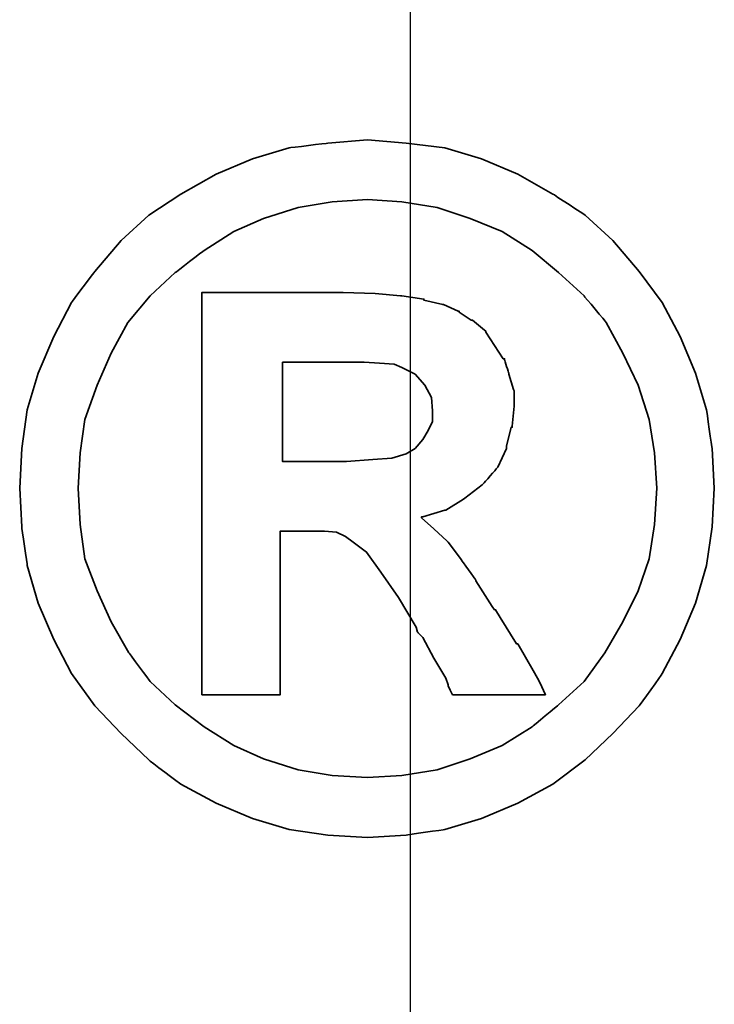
# Model space of a CAD drawing. Header units: millimetres. Extents: x -386 to 3135, y -1989 to 860.
# Tile 239 of 256: x -62.77 to -61.1, y -609.75 to -607.37. Entities that reach past the tile are written whole.
import ezdxf

# ---------------------------------------------------------------- set-up
doc = ezdxf.new("R2010")
doc.units = ezdxf.units.MM
doc.layers.get('0').update_dxf_attribs({"linetype": 'CONTINUOUS'})
doc.layers.add('DIM', color=4, linetype='CONTINUOUS')
doc.layers.add('layer 1', color=7, linetype='CONTINUOUS')

# ---------------------------------------------------------------- blocks, each defined once
blk = doc.blocks.new('TBI MOTION logo(完整正式版)')
at = {"layer": 'layer 1', "color": 22, "lineweight": 35}
for points, knots in [([(81.20634, 4.98624), (81.20634, 4.98624), (81.18649, 5.32862), (81.18649, 5.32862), (81.18649, 5.32862), (81.18649, 5.32862), (81.13886, 5.66206), (81.13886, 5.66206), (81.13886, 5.66206), (81.13886, 5.66206), (81.04359, 5.97764), (81.04359, 5.97764), (81.04359, 5.97764), (81.04359, 5.97764), (80.91061, 6.29124), (80.91061, 6.29124), (80.91061, 6.29124), (80.91061, 6.29124), (80.75778, 6.58697), (80.75778, 6.58697), (80.75778, 6.58697), (80.75778, 6.58697), (80.5593, 6.85294), (80.5593, 6.85294), (80.5593, 6.85294), (80.5593, 6.85294), (80.33105, 7.1189), (80.33105, 7.1189), (80.33105, 7.1189), (80.33105, 7.1189), (80.09287, 7.33921), (80.09287, 7.33921), (80.09287, 7.33921), (80.09287, 7.33921), (79.815, 7.51982), (79.815, 7.51982), (79.815, 7.51982), (79.815, 7.51982), (79.51133, 7.69051), (79.51133, 7.69051), (79.51133, 7.69051), (79.51133, 7.69051), (79.19773, 7.8235), (79.19773, 7.8235), (79.19773, 7.8235), (79.19773, 7.8235), (78.88215, 7.91877), (78.88215, 7.91877), (78.88215, 7.91877), (78.88215, 7.91877), (78.54871, 7.95846), (78.54871, 7.95846), (78.54871, 7.95846), (78.54871, 7.95846), (78.21526, 7.98625), (78.21526, 7.98625), (78.21526, 7.98625), (78.21526, 7.98625), (77.87388, 7.95846), (77.87388, 7.95846), (77.87388, 7.95846), (77.87388, 7.95846), (77.54044, 7.91877), (77.54044, 7.91877), (77.54044, 7.91877), (77.54044, 7.91877), (77.22485, 7.8235), (77.22485, 7.8235), (77.22485, 7.8235), (77.22485, 7.8235), (76.91027, 7.69051), (76.91027, 7.69051), (76.91027, 7.69051), (76.91027, 7.69051), (76.6056, 7.51982), (76.6056, 7.51982), (76.6056, 7.51982), (76.6056, 7.51982), (76.32972, 7.33921), (76.32972, 7.33921), (76.32972, 7.33921), (76.32972, 7.33921), (76.09154, 7.1189), (76.09154, 7.1189), (76.09154, 7.1189), (76.09154, 7.1189), (75.86329, 6.85294), (75.86329, 6.85294), (75.86329, 6.85294), (75.86329, 6.85294), (75.66382, 6.58697), (75.66382, 6.58697), (75.66382, 6.58697), (75.66382, 6.58697), (75.51099, 6.29124), (75.51099, 6.29124), (75.51099, 6.29124), (75.51099, 6.29124), (75.37702, 5.97764), (75.37702, 5.97764), (75.37702, 5.97764), (75.37702, 5.97764), (75.28175, 5.66206), (75.28175, 5.66206), (75.28175, 5.66206), (75.28175, 5.66206), (75.23411, 5.32862), (75.23411, 5.32862), (75.23411, 5.32862), (75.23411, 5.32862), (75.21625, 4.98624), (75.21625, 4.98624), (75.21625, 4.98624), (75.21625, 4.98624), (75.23411, 4.6528), (75.23411, 4.6528), (75.23411, 4.6528), (75.23411, 4.6528), (75.28175, 4.32035), (75.28175, 4.32035), (75.28175, 4.32035), (75.28175, 4.32035), (75.37702, 3.99583), (75.37702, 3.99583), (75.37702, 3.99583), (75.37702, 3.99583), (75.51099, 3.68224), (75.51099, 3.68224), (75.51099, 3.68224), (75.51099, 3.68224), (75.66382, 3.38749), (75.66382, 3.38749), (75.66382, 3.38749), (75.66382, 3.38749), (75.86329, 3.10963), (75.86329, 3.10963), (75.86329, 3.10963), (75.86329, 3.10963), (76.09154, 2.87145), (76.09154, 2.87145), (76.09154, 2.87145), (76.09154, 2.87145), (76.32972, 2.6432), (76.32972, 2.6432), (76.32972, 2.6432), (76.32972, 2.6432), (76.6056, 2.43381), (76.6056, 2.43381), (76.6056, 2.43381), (76.6056, 2.43381), (76.91027, 2.27205), (76.91027, 2.27205), (76.91027, 2.27205), (76.91027, 2.27205), (77.22485, 2.13906), (77.22485, 2.13906), (77.22485, 2.13906), (77.22485, 2.13906), (77.54044, 2.0438), (77.54044, 2.0438), (77.54044, 2.0438), (77.54044, 2.0438), (77.87388, 1.99616), (77.87388, 1.99616), (77.87388, 1.99616), (77.87388, 1.99616), (78.21526, 1.97631), (78.21526, 1.97631), (78.21526, 1.97631), (78.21526, 1.97631), (78.54871, 1.99616), (78.54871, 1.99616), (78.54871, 1.99616), (78.54871, 1.99616), (78.88215, 2.0438), (78.88215, 2.0438), (78.88215, 2.0438), (78.88215, 2.0438), (79.19773, 2.13906), (79.19773, 2.13906), (79.19773, 2.13906), (79.19773, 2.13906), (79.51133, 2.27205), (79.51133, 2.27205), (79.51133, 2.27205), (79.51133, 2.27205), (79.815, 2.43381), (79.815, 2.43381), (79.815, 2.43381), (79.815, 2.43381), (80.09287, 2.6432), (80.09287, 2.6432), (80.09287, 2.6432), (80.09287, 2.6432), (80.33105, 2.87145), (80.33105, 2.87145), (80.33105, 2.87145), (80.33105, 2.87145), (80.5593, 3.10963), (80.5593, 3.10963), (80.5593, 3.10963), (80.5593, 3.10963), (80.75778, 3.38749), (80.75778, 3.38749), (80.75778, 3.38749), (80.75778, 3.38749), (80.91061, 3.68224), (80.91061, 3.68224), (80.91061, 3.68224), (80.91061, 3.68224), (81.04359, 3.99583), (81.04359, 3.99583), (81.04359, 3.99583), (81.04359, 3.99583), (81.13886, 4.32035), (81.13886, 4.32035), (81.13886, 4.32035), (81.13886, 4.32035), (81.18649, 4.6528), (81.18649, 4.6528), (81.18649, 4.6528), (81.18649, 4.6528), (81.20634, 4.98624), (81.20634, 4.98624)], [0, 0, 0, 0, 0.0178571, 0.0178571, 0.0178571, 0.0178572, 0.0357143, 0.0357143, 0.0357143, 0.0357143, 0.0535714, 0.0535714, 0.0535714, 0.0535714, 0.0714286, 0.0714286, 0.0714286, 0.0714286, 0.0892857, 0.0892857, 0.0892857, 0.0892857, 0.1071429, 0.1071429, 0.1071429, 0.1071429, 0.125, 0.125, 0.125, 0.125, 0.1428571, 0.1428571, 0.1428571, 0.1428572, 0.1607143, 0.1607143, 0.1607143, 0.1607143, 0.1785714, 0.1785714, 0.1785714, 0.1785714, 0.1964286, 0.1964286, 0.1964286, 0.1964286, 0.2142857, 0.2142857, 0.2142857, 0.2142857, 0.2321429, 0.2321429, 0.2321429, 0.2321429, 0.25, 0.25, 0.25, 0.25, 0.2678571, 0.2678571, 0.2678571, 0.2678572, 0.2857143, 0.2857143, 0.2857143, 0.2857143, 0.3035714, 0.3035714, 0.3035714, 0.3035714, 0.3214286, 0.3214286, 0.3214286, 0.3214286, 0.3392857, 0.3392857, 0.3392857, 0.3392857, 0.3571429, 0.3571429, 0.3571429, 0.3571429, 0.375, 0.375, 0.375, 0.375, 0.3928571, 0.3928571, 0.3928571, 0.3928572, 0.4107143, 0.4107143, 0.4107143, 0.4107143, 0.4285714, 0.4285714, 0.4285714, 0.4285714, 0.4464286, 0.4464286, 0.4464286, 0.4464286, 0.4642857, 0.4642857, 0.4642857, 0.4642857, 0.4821429, 0.4821429, 0.4821429, 0.4821429, 0.5, 0.5, 0.5, 0.5, 0.5178571, 0.5178571, 0.5178571, 0.5178572, 0.5357143, 0.5357143, 0.5357143, 0.5357143, 0.5535714, 0.5535714, 0.5535714, 0.5535714, 0.5714286, 0.5714286, 0.5714286, 0.5714286, 0.5892857, 0.5892857, 0.5892857, 0.5892857, 0.6071429, 0.6071429, 0.6071429, 0.6071429, 0.625, 0.625, 0.625, 0.625, 0.6428571, 0.6428571, 0.6428571, 0.6428572, 0.6607143, 0.6607143, 0.6607143, 0.6607143, 0.6785714, 0.6785714, 0.6785714, 0.6785714, 0.6964286, 0.6964286, 0.6964286, 0.6964286, 0.7142857, 0.7142857, 0.7142857, 0.7142857, 0.7321429, 0.7321429, 0.7321429, 0.7321429, 0.75, 0.75, 0.75, 0.75, 0.7678571, 0.7678571, 0.7678571, 0.7678572, 0.7857143, 0.7857143, 0.7857143, 0.7857143, 0.8035714, 0.8035714, 0.8035714, 0.8035714, 0.8214286, 0.8214286, 0.8214286, 0.8214286, 0.8392857, 0.8392857, 0.8392857, 0.8392857, 0.8571429, 0.8571429, 0.8571429, 0.8571429, 0.875, 0.875, 0.875, 0.875, 0.8928571, 0.8928571, 0.8928571, 0.8928572, 0.9107143, 0.9107143, 0.9107143, 0.9107143, 0.9285714, 0.9285714, 0.9285714, 0.9285714, 0.9464286, 0.9464286, 0.9464286, 0.9464286, 0.9642857, 0.9642857, 0.9642857, 0.9642857, 0.9821429, 0.9821429, 0.9821429, 0.9821429, 1, 1, 1, 1]), ([(80.71014, 4.98624), (80.71014, 4.98624), (80.69129, 5.29091), (80.69129, 5.29091), (80.69129, 5.29091), (80.69129, 5.29091), (80.64464, 5.57672), (80.64464, 5.57672), (80.64464, 5.57672), (80.64464, 5.57672), (80.54937, 5.87245), (80.54937, 5.87245), (80.54937, 5.87245), (80.54937, 5.87245), (80.41639, 6.14833), (80.41639, 6.14833), (80.41639, 6.14833), (80.41639, 6.14833), (80.27349, 6.41429), (80.27349, 6.41429), (80.27349, 6.41429), (80.27349, 6.41429), (80.08295, 6.64255), (80.08295, 6.64255), (80.08295, 6.64255), (80.08295, 6.64255), (79.86264, 6.84301), (79.86264, 6.84301), (79.86264, 6.84301), (79.86264, 6.84301), (79.63439, 7.03355), (79.63439, 7.03355), (79.63439, 7.03355), (79.63439, 7.03355), (79.37835, 7.1963), (79.37835, 7.1963), (79.37835, 7.1963), (79.37835, 7.1963), (79.10246, 7.30944), (79.10246, 7.30944), (79.10246, 7.30944), (79.10246, 7.30944), (78.81665, 7.40471), (78.81665, 7.40471), (78.81665, 7.40471), (78.81665, 7.40471), (78.511, 7.45234), (78.511, 7.45234), (78.511, 7.45234), (78.511, 7.45234), (78.21526, 7.47219), (78.21526, 7.47219), (78.21526, 7.47219), (78.21526, 7.47219), (77.9106, 7.45234), (77.9106, 7.45234), (77.9106, 7.45234), (77.9106, 7.45234), (77.61685, 7.40471), (77.61685, 7.40471), (77.61685, 7.40471), (77.61685, 7.40471), (77.32012, 7.30944), (77.32012, 7.30944), (77.32012, 7.30944), (77.32012, 7.30944), (77.06309, 7.1963), (77.06309, 7.1963), (77.06309, 7.1963), (77.06309, 7.1963), (76.80606, 7.03355), (76.80606, 7.03355), (76.80606, 7.03355), (76.80606, 7.03355), (76.55797, 6.84301), (76.55797, 6.84301), (76.55797, 6.84301), (76.55797, 6.84301), (76.34063, 6.64255), (76.34063, 6.64255), (76.34063, 6.64255), (76.34063, 6.64255), (76.1491, 6.41429), (76.1491, 6.41429), (76.1491, 6.41429), (76.1491, 6.41429), (76.0062, 6.14833), (76.0062, 6.14833), (76.0062, 6.14833), (76.0062, 6.14833), (75.88314, 5.87245), (75.88314, 5.87245), (75.88314, 5.87245), (75.88314, 5.87245), (75.77794, 5.57672), (75.77794, 5.57672), (75.77794, 5.57672), (75.77794, 5.57672), (75.73924, 5.29091), (75.73924, 5.29091), (75.73924, 5.29091), (75.73924, 5.29091), (75.72039, 4.98624), (75.72039, 4.98624), (75.72039, 4.98624), (75.72039, 4.98624), (75.73924, 4.67165), (75.73924, 4.67165), (75.73924, 4.67165), (75.73924, 4.67165), (75.77794, 4.37791), (75.77794, 4.37791), (75.77794, 4.37791), (75.77794, 4.37791), (75.88314, 4.10102), (75.88314, 4.10102), (75.88314, 4.10102), (75.88314, 4.10102), (76.0062, 3.83407), (76.0062, 3.83407), (76.0062, 3.83407), (76.0062, 3.83407), (76.15902, 3.56811), (76.15902, 3.56811), (76.15902, 3.56811), (76.15902, 3.56811), (76.34063, 3.32001), (76.34063, 3.32001), (76.34063, 3.32001), (76.34063, 3.32001), (76.55797, 3.11955), (76.55797, 3.11955), (76.55797, 3.11955), (76.55797, 3.11955), (76.80606, 2.92901), (76.80606, 2.92901), (76.80606, 2.92901), (76.80606, 2.92901), (77.06309, 2.76725), (77.06309, 2.76725), (77.06309, 2.76725), (77.06309, 2.76725), (77.32012, 2.65412), (77.32012, 2.65412), (77.32012, 2.65412), (77.32012, 2.65412), (77.61685, 2.55786), (77.61685, 2.55786), (77.61685, 2.55786), (77.61685, 2.55786), (77.9106, 2.51022), (77.9106, 2.51022), (77.9106, 2.51022), (77.9106, 2.51022), (78.21526, 2.49137), (78.21526, 2.49137), (78.21526, 2.49137), (78.21526, 2.49137), (78.511, 2.51022), (78.511, 2.51022), (78.511, 2.51022), (78.511, 2.51022), (78.81665, 2.55786), (78.81665, 2.55786), (78.81665, 2.55786), (78.81665, 2.55786), (79.10246, 2.65412), (79.10246, 2.65412), (79.10246, 2.65412), (79.10246, 2.65412), (79.37835, 2.76725), (79.37835, 2.76725), (79.37835, 2.76725), (79.37835, 2.76725), (79.63439, 2.92901), (79.63439, 2.92901), (79.63439, 2.92901), (79.63439, 2.92901), (79.86264, 3.11955), (79.86264, 3.11955), (79.86264, 3.11955), (79.86264, 3.11955), (80.08295, 3.32001), (80.08295, 3.32001), (80.08295, 3.32001), (80.08295, 3.32001), (80.26356, 3.56811), (80.26356, 3.56811), (80.26356, 3.56811), (80.26356, 3.56811), (80.41639, 3.83407), (80.41639, 3.83407), (80.41639, 3.83407), (80.41639, 3.83407), (80.54937, 4.10102), (80.54937, 4.10102), (80.54937, 4.10102), (80.54937, 4.10102), (80.64464, 4.37791), (80.64464, 4.37791), (80.64464, 4.37791), (80.64464, 4.37791), (80.69129, 4.67165), (80.69129, 4.67165), (80.69129, 4.67165), (80.69129, 4.67165), (80.71014, 4.98624), (80.71014, 4.98624)], [0, 0, 0, 0, 0.0192308, 0.0192308, 0.0192308, 0.0192308, 0.0384615, 0.0384615, 0.0384615, 0.0384615, 0.0576923, 0.0576923, 0.0576923, 0.0576923, 0.0769231, 0.0769231, 0.0769231, 0.0769231, 0.0961538, 0.0961538, 0.0961538, 0.0961539, 0.1153846, 0.1153846, 0.1153846, 0.1153846, 0.1346154, 0.1346154, 0.1346154, 0.1346154, 0.1538462, 0.1538462, 0.1538462, 0.1538462, 0.1730769, 0.1730769, 0.1730769, 0.1730769, 0.1923077, 0.1923077, 0.1923077, 0.1923077, 0.2115385, 0.2115385, 0.2115385, 0.2115385, 0.2307692, 0.2307692, 0.2307692, 0.2307692, 0.25, 0.25, 0.25, 0.25, 0.2692308, 0.2692308, 0.2692308, 0.2692308, 0.2884615, 0.2884615, 0.2884615, 0.2884615, 0.3076923, 0.3076923, 0.3076923, 0.3076923, 0.3269231, 0.3269231, 0.3269231, 0.3269231, 0.3461538, 0.3461538, 0.3461538, 0.3461539, 0.3653846, 0.3653846, 0.3653846, 0.3653846, 0.3846154, 0.3846154, 0.3846154, 0.3846154, 0.4038462, 0.4038462, 0.4038462, 0.4038462, 0.4230769, 0.4230769, 0.4230769, 0.4230769, 0.4423077, 0.4423077, 0.4423077, 0.4423077, 0.4615385, 0.4615385, 0.4615385, 0.4615385, 0.4807692, 0.4807692, 0.4807692, 0.4807692, 0.5, 0.5, 0.5, 0.5, 0.5192308, 0.5192308, 0.5192308, 0.5192308, 0.5384615, 0.5384615, 0.5384615, 0.5384615, 0.5576923, 0.5576923, 0.5576923, 0.5576923, 0.5769231, 0.5769231, 0.5769231, 0.5769231, 0.5961538, 0.5961538, 0.5961538, 0.5961539, 0.6153846, 0.6153846, 0.6153846, 0.6153846, 0.6346154, 0.6346154, 0.6346154, 0.6346154, 0.6538462, 0.6538462, 0.6538462, 0.6538462, 0.6730769, 0.6730769, 0.6730769, 0.6730769, 0.6923077, 0.6923077, 0.6923077, 0.6923077, 0.7115385, 0.7115385, 0.7115385, 0.7115385, 0.7307692, 0.7307692, 0.7307692, 0.7307692, 0.75, 0.75, 0.75, 0.75, 0.7692308, 0.7692308, 0.7692308, 0.7692308, 0.7884615, 0.7884615, 0.7884615, 0.7884615, 0.8076923, 0.8076923, 0.8076923, 0.8076923, 0.8269231, 0.8269231, 0.8269231, 0.8269231, 0.8461538, 0.8461538, 0.8461538, 0.8461539, 0.8653846, 0.8653846, 0.8653846, 0.8653846, 0.8846154, 0.8846154, 0.8846154, 0.8846154, 0.9038462, 0.9038462, 0.9038462, 0.9038462, 0.9230769, 0.9230769, 0.9230769, 0.9230769, 0.9423077, 0.9423077, 0.9423077, 0.9423077, 0.9615385, 0.9615385, 0.9615385, 0.9615385, 0.9807692, 0.9807692, 0.9807692, 0.9807692, 1, 1, 1, 1]), ([(76.78721, 3.2823), (76.78721, 3.2823), (76.78721, 3.32001), (76.78721, 3.32001), (76.78721, 3.32001), (76.78721, 3.32001), (76.78721, 3.42422), (76.78721, 3.42422), (76.78721, 3.42422), (76.78721, 3.42422), (76.78721, 3.59689), (76.78721, 3.59689), (76.78721, 3.59689), (76.78721, 3.59689), (76.78721, 3.80529), (76.78721, 3.80529), (76.78721, 3.80529), (76.78721, 3.80529), (76.78721, 4.0524), (76.78721, 4.0524), (76.78721, 4.0524), (76.78721, 4.0524), (76.78721, 4.32035), (76.78721, 4.32035), (76.78721, 4.32035), (76.78721, 4.32035), (76.78721, 4.92868), (76.78721, 4.92868), (76.78721, 4.92868), (76.78721, 4.92868), (76.78721, 5.53801), (76.78721, 5.53801), (76.78721, 5.53801), (76.78721, 5.53801), (76.78721, 5.82482), (76.78721, 5.82482), (76.78721, 5.82482), (76.78721, 5.82482), (76.78721, 6.07291), (76.78721, 6.07291), (76.78721, 6.07291), (76.78721, 6.07291), (76.78721, 6.30017), (76.78721, 6.30017), (76.78721, 6.30017), (76.78721, 6.30017), (76.78721, 6.45399), (76.78721, 6.45399), (76.78721, 6.45399), (76.78721, 6.45399), (76.78721, 6.5572), (76.78721, 6.5572), (76.78721, 6.5572), (76.78721, 6.5572), (76.78721, 6.59689), (76.78721, 6.59689), (76.78721, 6.59689), (76.78721, 6.59689), (76.78721, 6.67232), (76.78721, 6.67232), (76.78721, 6.67232), (76.78721, 6.67232), (76.8537, 6.67232), (76.8537, 6.67232), (76.8537, 6.67232), (76.8537, 6.67232), (76.87355, 6.67232), (76.87355, 6.67232), (76.87355, 6.67232), (76.87355, 6.67232), (76.91027, 6.67232), (76.91027, 6.67232), (76.91027, 6.67232), (76.91027, 6.67232), (77.04424, 6.67232), (77.04424, 6.67232), (77.04424, 6.67232), (77.04424, 6.67232), (77.22485, 6.67232), (77.22485, 6.67232), (77.22485, 6.67232), (77.22485, 6.67232), (77.43524, 6.67232), (77.43524, 6.67232), (77.43524, 6.67232), (77.43524, 6.67232), (77.65357, 6.67232), (77.65357, 6.67232), (77.65357, 6.67232), (77.65357, 6.67232), (77.82625, 6.67232), (77.82625, 6.67232), (77.82625, 6.67232), (77.82625, 6.67232), (77.94037, 6.67232), (77.94037, 6.67232), (77.94037, 6.67232), (77.94037, 6.67232), (77.97709, 6.67232), (77.97709, 6.67232), (77.97709, 6.67232), (77.97709, 6.67232), (77.99694, 6.67232), (77.99694, 6.67232), (77.99694, 6.67232), (77.99694, 6.67232), (78.00686, 6.67232), (78.00686, 6.67232), (78.00686, 6.67232), (78.00686, 6.67232), (78.28275, 6.6624), (78.28275, 6.6624), (78.28275, 6.6624), (78.28275, 6.6624), (78.50107, 6.64255), (78.50107, 6.64255), (78.50107, 6.64255), (78.50107, 6.64255), (78.511, 6.64255), (78.511, 6.64255), (78.511, 6.64255), (78.511, 6.64255), (78.70154, 6.61476), (78.70154, 6.61476), (78.70154, 6.61476), (78.70154, 6.61476), (78.70154, 6.60483), (78.70154, 6.60483), (78.70154, 6.60483), (78.70154, 6.60483), (78.86429, 6.56713), (78.86429, 6.56713), (78.86429, 6.56713), (78.86429, 6.56713), (78.87223, 6.56713), (78.87223, 6.56713), (78.87223, 6.56713), (78.87223, 6.56713), (78.99727, 6.51056), (78.99727, 6.51056), (78.99727, 6.51056), (78.99727, 6.51056), (79.00719, 6.51056), (79.00719, 6.51056), (79.00719, 6.51056), (79.00719, 6.51056), (79.00719, 6.50162), (79.00719, 6.50162), (79.00719, 6.50162), (79.00719, 6.50162), (79.1104, 6.43415), (79.1104, 6.43415), (79.1104, 6.43415), (79.1104, 6.43415), (79.12132, 6.43415), (79.12132, 6.43415), (79.12132, 6.43415), (79.12132, 6.43415), (79.22552, 6.34781), (79.22552, 6.34781), (79.22552, 6.34781), (79.22552, 6.34781), (79.23544, 6.33888), (79.23544, 6.33888), (79.23544, 6.33888), (79.23544, 6.33888), (79.23544, 6.32895), (79.23544, 6.32895), (79.23544, 6.32895), (79.23544, 6.32895), (79.31087, 6.21483), (79.31087, 6.21483), (79.31087, 6.21483), (79.31087, 6.21483), (79.38629, 6.1007), (79.38629, 6.1007), (79.38629, 6.1007), (79.38629, 6.1007), (79.3972, 6.1007), (79.3972, 6.1007), (79.3972, 6.1007), (79.3972, 6.1007), (79.3972, 6.09078), (79.3972, 6.09078), (79.3972, 6.09078), (79.3972, 6.09078), (79.43392, 5.97764), (79.43392, 5.97764), (79.43392, 5.97764), (79.43392, 5.97764), (79.43392, 5.96772), (79.43392, 5.96772), (79.43392, 5.96772), (79.43392, 5.96772), (79.47362, 5.83474), (79.47362, 5.83474), (79.47362, 5.83474), (79.47362, 5.83474), (79.48156, 5.82482), (79.48156, 5.82482), (79.48156, 5.82482), (79.48156, 5.82482), (79.48156, 5.69977), (79.48156, 5.69977), (79.48156, 5.69977), (79.48156, 5.69977), (79.48156, 5.69183), (79.48156, 5.69183), (79.48156, 5.69183), (79.48156, 5.69183), (79.4637, 5.51915), (79.4637, 5.51915), (79.4637, 5.51915), (79.4637, 5.51915), (79.4637, 5.51122), (79.4637, 5.51122), (79.4637, 5.51122), (79.4637, 5.51122), (79.45377, 5.51122), (79.45377, 5.51122), (79.45377, 5.51122), (79.45377, 5.51122), (79.41507, 5.34847), (79.41507, 5.34847), (79.41507, 5.34847), (79.41507, 5.34847), (79.41507, 5.33854), (79.41507, 5.33854), (79.41507, 5.33854), (79.41507, 5.33854), (79.41507, 5.32862), (79.41507, 5.32862), (79.41507, 5.32862), (79.41507, 5.32862), (79.33865, 5.16785), (79.33865, 5.16785), (79.33865, 5.16785), (79.33865, 5.16785), (79.33071, 5.15693), (79.33071, 5.15693), (79.33071, 5.15693), (79.33071, 5.15693), (79.2156, 5.02495), (79.2156, 5.02495), (79.2156, 5.02495), (79.2156, 5.02495), (79.20567, 5.01502), (79.20567, 5.01502), (79.20567, 5.01502), (79.20567, 5.01502), (79.05483, 4.89991), (79.05483, 4.89991), (79.05483, 4.89991), (79.05483, 4.89991), (79.04491, 4.89197), (79.04491, 4.89197), (79.04491, 4.89197), (79.04491, 4.89197), (78.89208, 4.7967), (78.89208, 4.7967), (78.89208, 4.7967), (78.89208, 4.7967), (78.88215, 4.7967), (78.88215, 4.7967), (78.88215, 4.7967), (78.88215, 4.7967), (78.69161, 4.73913), (78.69161, 4.73913), (78.69161, 4.73913), (78.69161, 4.73913), (78.68169, 4.73913), (78.68169, 4.73913), (78.68169, 4.73913), (78.68169, 4.73913), (78.68169, 4.72921), (78.68169, 4.72921), (78.68169, 4.72921), (78.68169, 4.72921), (78.78688, 4.63394), (78.78688, 4.63394), (78.78688, 4.63394), (78.78688, 4.63394), (78.902, 4.52875), (78.902, 4.52875), (78.902, 4.52875), (78.902, 4.52875), (78.91093, 4.52081), (78.91093, 4.52081), (78.91093, 4.52081), (78.91093, 4.52081), (79.02506, 4.36798), (79.02506, 4.36798), (79.02506, 4.36798), (79.02506, 4.36798), (79.1501, 4.1953), (79.1501, 4.1953), (79.1501, 4.1953), (79.1501, 4.1953), (79.1501, 4.18736), (79.1501, 4.18736), (79.1501, 4.18736), (79.1501, 4.18736), (79.29201, 3.96705), (79.29201, 3.96705), (79.29201, 3.96705), (79.29201, 3.96705), (79.31087, 3.93828), (79.31087, 3.93828), (79.31087, 3.93828), (79.31087, 3.93828), (79.32079, 3.93828), (79.32079, 3.93828), (79.32079, 3.93828), (79.32079, 3.93828), (79.3585, 3.87178), (79.3585, 3.87178), (79.3585, 3.87178), (79.3585, 3.87178), (79.50141, 3.64353), (79.50141, 3.64353), (79.50141, 3.64353), (79.50141, 3.64353), (79.51133, 3.64353), (79.51133, 3.64353), (79.51133, 3.64353), (79.51133, 3.64353), (79.64431, 3.41528), (79.64431, 3.41528), (79.64431, 3.41528), (79.64431, 3.41528), (79.68202, 3.3478), (79.68202, 3.3478), (79.68202, 3.3478), (79.68202, 3.3478), (79.70187, 3.31009), (79.70187, 3.31009), (79.70187, 3.31009), (79.70187, 3.31009), (79.7495, 3.2049), (79.7495, 3.2049), (79.7495, 3.2049), (79.7495, 3.2049), (79.64431, 3.2049), (79.64431, 3.2049), (79.64431, 3.2049), (79.64431, 3.2049), (79.62546, 3.2049), (79.62546, 3.2049), (79.62546, 3.2049), (79.62546, 3.2049), (79.53912, 3.2049), (79.53912, 3.2049), (79.53912, 3.2049), (79.53912, 3.2049), (79.31087, 3.2049), (79.31087, 3.2049), (79.31087, 3.2049), (79.31087, 3.2049), (79.08262, 3.2049), (79.08262, 3.2049), (79.08262, 3.2049), (79.08262, 3.2049), (79.00719, 3.2049), (79.00719, 3.2049), (79.00719, 3.2049), (79.00719, 3.2049), (78.98735, 3.2049), (78.98735, 3.2049), (78.98735, 3.2049), (78.98735, 3.2049), (78.94964, 3.2049), (78.94964, 3.2049), (78.94964, 3.2049), (78.94964, 3.2049), (78.92979, 3.24459), (78.92979, 3.24459), (78.92979, 3.24459), (78.92979, 3.24459), (78.91093, 3.2823), (78.91093, 3.2823), (78.91093, 3.2823), (78.91093, 3.2823), (78.91093, 3.29223), (78.91093, 3.29223), (78.91093, 3.29223), (78.91093, 3.29223), (78.89208, 3.3478), (78.89208, 3.3478), (78.89208, 3.3478), (78.89208, 3.3478), (78.78688, 3.52048), (78.78688, 3.52048), (78.78688, 3.52048), (78.78688, 3.52048), (78.69161, 3.7001), (78.69161, 3.7001), (78.69161, 3.7001), (78.69161, 3.7001), (78.6539, 3.7388), (78.6539, 3.7388), (78.6539, 3.7388), (78.6539, 3.7388), (78.64398, 3.74873), (78.64398, 3.74873), (78.64398, 3.74873), (78.64398, 3.74873), (78.64398, 3.75766), (78.64398, 3.75766), (78.64398, 3.75766), (78.64398, 3.75766), (78.63405, 3.78644), (78.63405, 3.78644), (78.63405, 3.78644), (78.63405, 3.78644), (78.48321, 4.04347), (78.48321, 4.04347), (78.48321, 4.04347), (78.48321, 4.04347), (78.33038, 4.2618), (78.33038, 4.2618), (78.33038, 4.2618), (78.33038, 4.2618), (78.20732, 4.43447), (78.20732, 4.43447), (78.20732, 4.43447), (78.20732, 4.43447), (78.09221, 4.52081), (78.09221, 4.52081), (78.09221, 4.52081), (78.09221, 4.52081), (78.02472, 4.56845), (78.02472, 4.56845), (78.02472, 4.56845), (78.02472, 4.56845), (77.9493, 4.60616), (77.9493, 4.60616), (77.9493, 4.60616), (77.9493, 4.60616), (77.8451, 4.61608), (77.8451, 4.61608), (77.8451, 4.61608), (77.8451, 4.61608), (77.71113, 4.61608), (77.71113, 4.61608), (77.71113, 4.61608), (77.71113, 4.61608), (77.69128, 4.61608), (77.69128, 4.61608), (77.69128, 4.61608), (77.69128, 4.61608), (77.67342, 4.61608), (77.67342, 4.61608), (77.67342, 4.61608), (77.67342, 4.61608), (77.5583, 4.61608), (77.5583, 4.61608), (77.5583, 4.61608), (77.5583, 4.61608), (77.46303, 4.61608), (77.46303, 4.61608), (77.46303, 4.61608), (77.46303, 4.61608), (77.46303, 4.54761), (77.46303, 4.54761), (77.46303, 4.54761), (77.46303, 4.54761), (77.46303, 4.47318), (77.46303, 4.47318), (77.46303, 4.47318), (77.46303, 4.47318), (77.46303, 4.24294), (77.46303, 4.24294), (77.46303, 4.24294), (77.46303, 4.24294), (77.46303, 3.99583), (77.46303, 3.99583), (77.46303, 3.99583), (77.46303, 3.99583), (77.46303, 3.72888), (77.46303, 3.72888), (77.46303, 3.72888), (77.46303, 3.72888), (77.46303, 3.51055), (77.46303, 3.51055), (77.46303, 3.51055), (77.46303, 3.51055), (77.46303, 3.42422), (77.46303, 3.42422), (77.46303, 3.42422), (77.46303, 3.42422), (77.46303, 3.35773), (77.46303, 3.35773), (77.46303, 3.35773), (77.46303, 3.35773), (77.46303, 3.30017), (77.46303, 3.30017), (77.46303, 3.30017), (77.46303, 3.30017), (77.46303, 3.2823), (77.46303, 3.2823), (77.46303, 3.2823), (77.46303, 3.2823), (77.46303, 3.2049), (77.46303, 3.2049), (77.46303, 3.2049), (77.46303, 3.2049), (77.39753, 3.2049), (77.39753, 3.2049), (77.39753, 3.2049), (77.39753, 3.2049), (77.37768, 3.2049), (77.37768, 3.2049), (77.37768, 3.2049), (77.37768, 3.2049), (77.32012, 3.2049), (77.32012, 3.2049), (77.32012, 3.2049), (77.32012, 3.2049), (77.12165, 3.2049), (77.12165, 3.2049), (77.12165, 3.2049), (77.12165, 3.2049), (76.94897, 3.2049), (76.94897, 3.2049), (76.94897, 3.2049), (76.94897, 3.2049), (76.8924, 3.2049), (76.8924, 3.2049), (76.8924, 3.2049), (76.8924, 3.2049), (76.8537, 3.2049), (76.8537, 3.2049), (76.8537, 3.2049), (76.8537, 3.2049), (76.78721, 3.2049), (76.78721, 3.2049), (76.78721, 3.2049), (76.78721, 3.2049), (76.78721, 3.2823), (76.78721, 3.2823)], [0, 0, 0, 0, 0.0074074, 0.0074074, 0.0074074, 0.0074074, 0.0148148, 0.0148148, 0.0148148, 0.0148148, 0.0222222, 0.0222222, 0.0222222, 0.0222222, 0.0296296, 0.0296296, 0.0296296, 0.0296296, 0.037037, 0.037037, 0.037037, 0.037037, 0.0444444, 0.0444444, 0.0444444, 0.0444445, 0.0518519, 0.0518519, 0.0518519, 0.0518519, 0.0592593, 0.0592593, 0.0592593, 0.0592593, 0.0666667, 0.0666667, 0.0666667, 0.0666667, 0.0740741, 0.0740741, 0.0740741, 0.0740741, 0.0814815, 0.0814815, 0.0814815, 0.0814815, 0.0888889, 0.0888889, 0.0888889, 0.0888889, 0.0962963, 0.0962963, 0.0962963, 0.0962963, 0.1037037, 0.1037037, 0.1037037, 0.1037037, 0.1111111, 0.1111111, 0.1111111, 0.1111111, 0.1185185, 0.1185185, 0.1185185, 0.1185185, 0.1259259, 0.1259259, 0.1259259, 0.1259259, 0.1333333, 0.1333333, 0.1333333, 0.1333333, 0.1407407, 0.1407407, 0.1407407, 0.1407408, 0.1481481, 0.1481481, 0.1481481, 0.1481482, 0.1555556, 0.1555556, 0.1555556, 0.1555556, 0.162963, 0.162963, 0.162963, 0.162963, 0.1703704, 0.1703704, 0.1703704, 0.1703704, 0.1777778, 0.1777778, 0.1777778, 0.1777778, 0.1851852, 0.1851852, 0.1851852, 0.1851852, 0.1925926, 0.1925926, 0.1925926, 0.1925926, 0.2, 0.2, 0.2, 0.2, 0.2074074, 0.2074074, 0.2074074, 0.2074074, 0.2148148, 0.2148148, 0.2148148, 0.2148148, 0.2222222, 0.2222222, 0.2222222, 0.2222222, 0.2296296, 0.2296296, 0.2296296, 0.2296296, 0.237037, 0.237037, 0.237037, 0.237037, 0.2444444, 0.2444444, 0.2444444, 0.2444445, 0.2518519, 0.2518519, 0.2518519, 0.2518519, 0.2592593, 0.2592593, 0.2592593, 0.2592593, 0.2666667, 0.2666667, 0.2666667, 0.2666667, 0.2740741, 0.2740741, 0.2740741, 0.2740741, 0.2814815, 0.2814815, 0.2814815, 0.2814815, 0.2888889, 0.2888889, 0.2888889, 0.2888889, 0.2962963, 0.2962963, 0.2962963, 0.2962963, 0.3037037, 0.3037037, 0.3037037, 0.3037037, 0.3111111, 0.3111111, 0.3111111, 0.3111111, 0.3185185, 0.3185185, 0.3185185, 0.3185185, 0.3259259, 0.3259259, 0.3259259, 0.3259259, 0.3333333, 0.3333333, 0.3333333, 0.3333333, 0.3407407, 0.3407407, 0.3407407, 0.3407408, 0.3481481, 0.3481481, 0.3481481, 0.3481482, 0.3555556, 0.3555556, 0.3555556, 0.3555556, 0.362963, 0.362963, 0.362963, 0.362963, 0.3703704, 0.3703704, 0.3703704, 0.3703704, 0.3777778, 0.3777778, 0.3777778, 0.3777778, 0.3851852, 0.3851852, 0.3851852, 0.3851852, 0.3925926, 0.3925926, 0.3925926, 0.3925926, 0.4, 0.4, 0.4, 0.4, 0.4074074, 0.4074074, 0.4074074, 0.4074074, 0.4148148, 0.4148148, 0.4148148, 0.4148148, 0.4222222, 0.4222222, 0.4222222, 0.4222222, 0.4296296, 0.4296296, 0.4296296, 0.4296296, 0.437037, 0.437037, 0.437037, 0.437037, 0.4444444, 0.4444444, 0.4444444, 0.4444445, 0.4518519, 0.4518519, 0.4518519, 0.4518519, 0.4592593, 0.4592593, 0.4592593, 0.4592593, 0.4666667, 0.4666667, 0.4666667, 0.4666667, 0.4740741, 0.4740741, 0.4740741, 0.4740741, 0.4814815, 0.4814815, 0.4814815, 0.4814815, 0.4888889, 0.4888889, 0.4888889, 0.4888889, 0.4962963, 0.4962963, 0.4962963, 0.4962963, 0.5037037, 0.5037037, 0.5037037, 0.5037037, 0.5111111, 0.5111111, 0.5111111, 0.5111111, 0.5185185, 0.5185185, 0.5185185, 0.5185185, 0.5259259, 0.5259259, 0.5259259, 0.5259259, 0.5333333, 0.5333333, 0.5333333, 0.5333333, 0.5407407, 0.5407407, 0.5407407, 0.5407408, 0.5481481, 0.5481481, 0.5481481, 0.5481482, 0.5555556, 0.5555556, 0.5555556, 0.5555556, 0.562963, 0.562963, 0.562963, 0.562963, 0.5703704, 0.5703704, 0.5703704, 0.5703704, 0.5777778, 0.5777778, 0.5777778, 0.5777778, 0.5851852, 0.5851852, 0.5851852, 0.5851852, 0.5925926, 0.5925926, 0.5925926, 0.5925926, 0.6, 0.6, 0.6, 0.6, 0.6074074, 0.6074074, 0.6074074, 0.6074074, 0.6148148, 0.6148148, 0.6148148, 0.6148148, 0.6222222, 0.6222222, 0.6222222, 0.6222222, 0.6296296, 0.6296296, 0.6296296, 0.6296296, 0.637037, 0.637037, 0.637037, 0.637037, 0.6444444, 0.6444444, 0.6444444, 0.6444445, 0.6518519, 0.6518519, 0.6518519, 0.6518519, 0.6592593, 0.6592593, 0.6592593, 0.6592593, 0.6666667, 0.6666667, 0.6666667, 0.6666667, 0.6740741, 0.6740741, 0.6740741, 0.6740741, 0.6814815, 0.6814815, 0.6814815, 0.6814815, 0.6888889, 0.6888889, 0.6888889, 0.6888889, 0.6962963, 0.6962963, 0.6962963, 0.6962963, 0.7037037, 0.7037037, 0.7037037, 0.7037037, 0.7111111, 0.7111111, 0.7111111, 0.7111111, 0.7185185, 0.7185185, 0.7185185, 0.7185185, 0.7259259, 0.7259259, 0.7259259, 0.7259259, 0.7333333, 0.7333333, 0.7333333, 0.7333333, 0.7407407, 0.7407407, 0.7407407, 0.7407408, 0.7481481, 0.7481481, 0.7481481, 0.7481482, 0.7555556, 0.7555556, 0.7555556, 0.7555556, 0.762963, 0.762963, 0.762963, 0.762963, 0.7703704, 0.7703704, 0.7703704, 0.7703704, 0.7777778, 0.7777778, 0.7777778, 0.7777778, 0.7851852, 0.7851852, 0.7851852, 0.7851852, 0.7925926, 0.7925926, 0.7925926, 0.7925926, 0.8, 0.8, 0.8, 0.8, 0.8074074, 0.8074074, 0.8074074, 0.8074074, 0.8148148, 0.8148148, 0.8148148, 0.8148148, 0.8222222, 0.8222222, 0.8222222, 0.8222222, 0.8296296, 0.8296296, 0.8296296, 0.8296296, 0.837037, 0.837037, 0.837037, 0.837037, 0.8444444, 0.8444444, 0.8444444, 0.8444445, 0.8518519, 0.8518519, 0.8518519, 0.8518519, 0.8592593, 0.8592593, 0.8592593, 0.8592593, 0.8666667, 0.8666667, 0.8666667, 0.8666667, 0.8740741, 0.8740741, 0.8740741, 0.8740741, 0.8814815, 0.8814815, 0.8814815, 0.8814815, 0.8888889, 0.8888889, 0.8888889, 0.8888889, 0.8962963, 0.8962963, 0.8962963, 0.8962963, 0.9037037, 0.9037037, 0.9037037, 0.9037037, 0.9111111, 0.9111111, 0.9111111, 0.9111111, 0.9185185, 0.9185185, 0.9185185, 0.9185185, 0.9259259, 0.9259259, 0.9259259, 0.9259259, 0.9333333, 0.9333333, 0.9333333, 0.9333333, 0.9407407, 0.9407407, 0.9407407, 0.9407408, 0.9481481, 0.9481481, 0.9481481, 0.9481482, 0.9555556, 0.9555556, 0.9555556, 0.9555556, 0.962963, 0.962963, 0.962963, 0.962963, 0.9703704, 0.9703704, 0.9703704, 0.9703704, 0.9777778, 0.9777778, 0.9777778, 0.9777778, 0.9851852, 0.9851852, 0.9851852, 0.9851852, 0.9925926, 0.9925926, 0.9925926, 0.9925926, 1, 1, 1, 1]), ([(77.48288, 6.07291), (77.48288, 6.07291), (77.48288, 5.99551), (77.48288, 5.99551), (77.48288, 5.99551), (77.48288, 5.99551), (77.48288, 5.82482), (77.48288, 5.82482), (77.48288, 5.82482), (77.48288, 5.82482), (77.48288, 5.63328), (77.48288, 5.63328), (77.48288, 5.63328), (77.48288, 5.63328), (77.48288, 5.46358), (77.48288, 5.46358), (77.48288, 5.46358), (77.48288, 5.46358), (77.48288, 5.29091), (77.48288, 5.29091), (77.48288, 5.29091), (77.48288, 5.29091), (77.48288, 5.21449), (77.48288, 5.21449), (77.48288, 5.21449), (77.48288, 5.21449), (77.50074, 5.21449), (77.50074, 5.21449), (77.50074, 5.21449), (77.50074, 5.21449), (77.71113, 5.21449), (77.71113, 5.21449), (77.71113, 5.21449), (77.71113, 5.21449), (77.94037, 5.21449), (77.94037, 5.21449), (77.94037, 5.21449), (77.94037, 5.21449), (78.01579, 5.21449), (78.01579, 5.21449), (78.01579, 5.21449), (78.01579, 5.21449), (78.03465, 5.21449), (78.03465, 5.21449), (78.03465, 5.21449), (78.03465, 5.21449), (78.2629, 5.23335), (78.2629, 5.23335), (78.2629, 5.23335), (78.2629, 5.23335), (78.42565, 5.24327), (78.42565, 5.24327), (78.42565, 5.24327), (78.42565, 5.24327), (78.54871, 5.28098), (78.54871, 5.28098), (78.54871, 5.28098), (78.54871, 5.28098), (78.62611, 5.32862), (78.62611, 5.32862), (78.62611, 5.32862), (78.62611, 5.32862), (78.69161, 5.40503), (78.69161, 5.40503), (78.69161, 5.40503), (78.69161, 5.40503), (78.73925, 5.48145), (78.73925, 5.48145), (78.73925, 5.48145), (78.73925, 5.48145), (78.77696, 5.55885), (78.77696, 5.55885), (78.77696, 5.55885), (78.77696, 5.55885), (78.77696, 5.65214), (78.77696, 5.65214), (78.77696, 5.65214), (78.77696, 5.65214), (78.76902, 5.76726), (78.76902, 5.76726), (78.76902, 5.76726), (78.76902, 5.76726), (78.71146, 5.87245), (78.71146, 5.87245), (78.71146, 5.87245), (78.71146, 5.87245), (78.62611, 5.96772), (78.62611, 5.96772), (78.62611, 5.96772), (78.62611, 5.96772), (78.511, 6.02528), (78.511, 6.02528), (78.511, 6.02528), (78.511, 6.02528), (78.44451, 6.05306), (78.44451, 6.05306), (78.44451, 6.05306), (78.44451, 6.05306), (78.32046, 6.06299), (78.32046, 6.06299), (78.32046, 6.06299), (78.32046, 6.06299), (78.18748, 6.07291), (78.18748, 6.07291), (78.18748, 6.07291), (78.18748, 6.07291), (77.99694, 6.07291), (77.99694, 6.07291), (77.99694, 6.07291), (77.99694, 6.07291), (77.97709, 6.07291), (77.97709, 6.07291), (77.97709, 6.07291), (77.97709, 6.07291), (77.90167, 6.07291), (77.90167, 6.07291), (77.90167, 6.07291), (77.90167, 6.07291), (77.69128, 6.07291), (77.69128, 6.07291), (77.69128, 6.07291), (77.69128, 6.07291), (77.50074, 6.07291), (77.50074, 6.07291), (77.50074, 6.07291), (77.50074, 6.07291), (77.48288, 6.07291), (77.48288, 6.07291)], [0, 0, 0, 0, 0.03125, 0.03125, 0.03125, 0.03125, 0.0625, 0.0625, 0.0625, 0.0625, 0.09375, 0.09375, 0.09375, 0.09375, 0.125, 0.125, 0.125, 0.125, 0.15625, 0.15625, 0.15625, 0.15625, 0.1875, 0.1875, 0.1875, 0.1875, 0.21875, 0.21875, 0.21875, 0.21875, 0.25, 0.25, 0.25, 0.25, 0.28125, 0.28125, 0.28125, 0.28125, 0.3125, 0.3125, 0.3125, 0.3125, 0.34375, 0.34375, 0.34375, 0.34375, 0.375, 0.375, 0.375, 0.375, 0.40625, 0.40625, 0.40625, 0.40625, 0.4375, 0.4375, 0.4375, 0.4375, 0.46875, 0.46875, 0.46875, 0.46875, 0.5, 0.5, 0.5, 0.5, 0.53125, 0.53125, 0.53125, 0.53125, 0.5625, 0.5625, 0.5625, 0.5625, 0.59375, 0.59375, 0.59375, 0.59375, 0.625, 0.625, 0.625, 0.625, 0.65625, 0.65625, 0.65625, 0.65625, 0.6875, 0.6875, 0.6875, 0.6875, 0.71875, 0.71875, 0.71875, 0.71875, 0.75, 0.75, 0.75, 0.75, 0.78125, 0.78125, 0.78125, 0.78125, 0.8125, 0.8125, 0.8125, 0.8125, 0.84375, 0.84375, 0.84375, 0.84375, 0.875, 0.875, 0.875, 0.875, 0.90625, 0.90625, 0.90625, 0.90625, 0.9375, 0.9375, 0.9375, 0.9375, 0.96875, 0.96875, 0.96875, 0.96875, 1, 1, 1, 1])]:
    blk.add_open_spline(points, degree=3, knots=knots, dxfattribs=at)

msp = doc.modelspace()

# ---------------------------------------------------------------- linework, layer by layer
msp.add_line((-61.8298, -638.1748), (-61.8298, -571.6999))

# ---------------------------------------------------------------- block references
at = {"layer": 'DIM', "color": 7, "xscale": 0.2802190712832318, "yscale": 0.2802190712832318, "zscale": 0.2802190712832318}
msp.add_blockref('TBI MOTION logo(完整正式版)', (-83.8511, -609.8975), dxfattribs=at)

doc.saveas('drawing.dxf')
